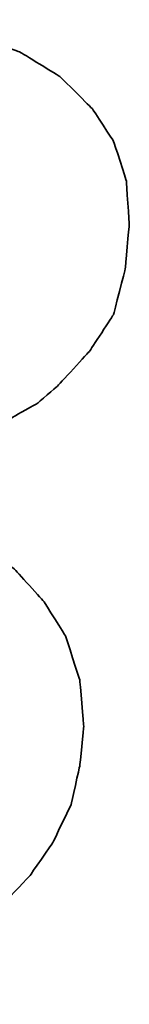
# Model space of a CAD drawing. Header units: millimetres. Extents: x -2774 to 3135, y -1571 to 860.
# Tile 132 of 256: x -2401.915 to -2401.394, y -866.959 to -862.287. Entities that reach past the tile are written whole.
import ezdxf

# ---------------------------------------------------------------- set-up
doc = ezdxf.new("R2010")
doc.units = ezdxf.units.MM
doc.layers.add('DIM', color=4, linetype='CONTINUOUS')
doc.layers.add('layer 1', color=7, linetype='CONTINUOUS')

# ---------------------------------------------------------------- blocks, each defined once
blk = doc.blocks.new('TBI MOTION logo(完整正式版)')
at = {"layer": 'layer 1', "color": 22, "lineweight": 35}
blk.add_open_spline([(-64.65375, -6.863749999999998), (-64.65375, -6.863749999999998), (-64.84375, -7.296249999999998), (-64.84375, -7.296249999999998), (-64.84375, -7.296249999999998), (-64.84375, -7.296249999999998), (-64.86875, -7.34375), (-64.86875, -7.34375), (-64.86875, -7.34375), (-64.86875, -7.34375), (-64.86875, -7.36875), (-64.86875, -7.36875), (-64.86875, -7.36875), (-64.86875, -7.36875), (-65.15375, -7.653749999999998), (-65.15375, -7.653749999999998), (-65.15375, -7.653749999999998), (-65.15375, -7.653749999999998), (-65.17875, -7.653749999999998), (-65.17875, -7.653749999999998), (-65.17875, -7.653749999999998), (-65.17875, -7.653749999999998), (-65.20375, -7.678749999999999), (-65.20375, -7.678749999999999), (-65.20375, -7.678749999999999), (-65.20375, -7.678749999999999), (-65.58875, -7.871249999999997), (-65.58875, -7.871249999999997), (-65.58875, -7.871249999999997), (-65.58875, -7.871249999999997), (-65.63375, -7.871249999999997), (-65.63375, -7.871249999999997), (-65.63375, -7.871249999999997), (-65.63375, -7.871249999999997), (-65.65875, -7.893749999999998), (-65.65875, -7.893749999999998), (-65.65875, -7.893749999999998), (-65.65875, -7.893749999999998), (-66.09375, -7.943749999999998), (-66.09375, -7.943749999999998), (-66.09375, -7.943749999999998), (-66.09375, -7.943749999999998), (-66.11375, -7.943749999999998), (-66.11375, -7.943749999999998), (-66.11375, -7.943749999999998), (-66.11375, -7.943749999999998), (-66.16375, -7.943749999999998), (-66.16375, -7.943749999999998), (-66.16375, -7.943749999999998), (-66.16375, -7.943749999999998), (-66.30875, -7.943749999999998), (-66.30875, -7.943749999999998), (-66.30875, -7.943749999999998), (-66.30875, -7.943749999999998), (-66.69375, -7.943749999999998), (-66.69375, -7.943749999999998), (-66.69375, -7.943749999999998), (-66.69375, -7.943749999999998), (-67.07375, -7.943749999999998), (-67.07375, -7.943749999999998), (-67.07375, -7.943749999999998), (-67.07375, -7.943749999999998), (-67.12375, -7.943749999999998), (-67.12375, -7.943749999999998), (-67.12375, -7.943749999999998), (-67.12375, -7.943749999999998), (-67.12375, -7.966249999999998), (-67.12375, -7.966249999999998), (-67.12375, -7.966249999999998), (-67.12375, -7.966249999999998), (-67.14875, -7.991249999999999), (-67.14875, -7.991249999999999), (-67.14875, -7.991249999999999), (-67.14875, -7.991249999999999), (-67.24375, -8.34875), (-67.24375, -8.34875), (-67.24375, -8.34875), (-67.24375, -8.34875), (-67.31374999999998, -8.68625), (-67.31374999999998, -8.68625), (-67.31374999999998, -8.68625), (-67.31374999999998, -8.68625), (-67.26875, -8.68625), (-67.26875, -8.68625), (-67.26875, -8.68625), (-67.26875, -8.68625), (-67.07375, -8.68625), (-67.07375, -8.68625), (-67.07375, -8.68625), (-67.07375, -8.68625), (-66.54875, -8.68625), (-66.54875, -8.68625), (-66.54875, -8.68625), (-66.54875, -8.68625), (-65.82625, -8.68625), (-65.82625, -8.68625), (-65.82625, -8.68625), (-65.82625, -8.68625), (-65.01375, -8.68625), (-65.01375, -8.68625), (-65.01375, -8.68625), (-65.01375, -8.68625), (-64.05375, -8.68625), (-64.05375, -8.68625), (-64.05375, -8.68625), (-64.05375, -8.68625), (-62.08375, -8.68625), (-62.08375, -8.68625), (-62.08375, -8.68625), (-62.08375, -8.68625), (-60.06875, -8.68625), (-60.06875, -8.68625), (-60.06875, -8.68625), (-60.06875, -8.68625), (-59.10875, -8.68625), (-59.10875, -8.68625), (-59.10875, -8.68625), (-59.10875, -8.68625), (-58.29375, -8.68625), (-58.29375, -8.68625), (-58.29375, -8.68625), (-58.29375, -8.68625), (-57.57374999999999, -8.68625), (-57.57374999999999, -8.68625), (-57.57374999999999, -8.68625), (-57.57374999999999, -8.68625), (-57.04875, -8.68625), (-57.04875, -8.68625), (-57.04875, -8.68625), (-57.04875, -8.68625), (-56.85375, -8.68625), (-56.85375, -8.68625), (-56.85375, -8.68625), (-56.85375, -8.68625), (-56.70875, -8.68625), (-56.70875, -8.68625), (-56.70875, -8.68625), (-56.70875, -8.68625), (-56.61375, -8.68625), (-56.61375, -8.68625), (-56.61375, -8.68625), (-56.61375, -8.68625), (-56.56875, -8.68625), (-56.56875, -8.68625), (-56.56875, -8.68625), (-56.56875, -8.68625), (-55.65375, -8.638749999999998), (-55.65375, -8.638749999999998), (-55.65375, -8.638749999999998), (-55.65375, -8.638749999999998), (-54.76874999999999, -8.51875), (-54.76874999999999, -8.51875), (-54.76874999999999, -8.51875), (-54.76874999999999, -8.51875), (-53.90375, -8.30375), (-53.90375, -8.30375), (-53.90375, -8.30375), (-53.90375, -8.30375), (-53.08875, -8.03875), (-53.08875, -8.03875), (-53.08875, -8.03875), (-53.08875, -8.03875), (-52.34375, -7.653749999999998), (-52.34375, -7.653749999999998), (-52.34375, -7.653749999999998), (-52.34375, -7.653749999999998), (-51.69875, -7.296249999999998), (-51.69875, -7.296249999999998), (-51.69875, -7.296249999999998), (-51.69875, -7.296249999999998), (-51.21875, -6.911249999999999), (-51.21875, -6.911249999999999), (-51.21875, -6.911249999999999), (-51.21875, -6.911249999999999), (-50.83375, -6.50375), (-50.83375, -6.50375), (-50.83375, -6.50375), (-50.83375, -6.50375), (-50.44875, -5.94875), (-50.44875, -5.94875), (-50.44875, -5.94875), (-50.44875, -5.94875), (-50.13875, -5.303749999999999), (-50.13875, -5.303749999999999), (-50.13875, -5.303749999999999), (-50.13875, -5.303749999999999), (-49.99375, -4.653749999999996), (-49.99375, -4.653749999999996), (-49.99375, -4.653749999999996), (-49.99375, -4.653749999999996), (-49.92375, -3.98375), (-49.92375, -3.98375), (-49.92375, -3.98375), (-49.92375, -3.98375), (-49.99375, -3.19374), (-49.99375, -3.19374), (-49.99375, -3.19374), (-49.99375, -3.19374), (-50.23374, -2.44874), (-50.23374, -2.44874), (-50.23374, -2.44874), (-50.23374, -2.44874), (-50.59375, -1.87374), (-50.59375, -1.87374), (-50.59375, -1.87374), (-50.59375, -1.87374), (-51.09875, -1.31874), (-51.09875, -1.31874), (-51.09875, -1.31874), (-51.09875, -1.31874), (-51.74375, -0.81875), (-51.74375, -0.81875), (-51.74375, -0.81875), (-51.74375, -0.81875), (-52.53875, -0.48125), (-52.53875, -0.48125), (-52.53875, -0.48125), (-52.53875, -0.48125), (-53.47375, -0.21875), (-53.47375, -0.21875), (-53.47375, -0.21875), (-53.47375, -0.21875), (-54.52875, -0.04874), (-54.52875, -0.04874), (-54.52875, -0.04874), (-54.52875, -0.04874), (-55.65375, 0.12125), (-55.65375, 0.12125), (-55.65375, 0.12125), (-55.65375, 0.12125), (-54.50375, 0.28624), (-54.50375, 0.28624), (-54.50375, 0.28624), (-54.50375, 0.28624), (-53.83375, 0.38124), (-53.83375, 0.38124), (-53.83375, 0.38124), (-53.83375, 0.38124), (-53.18375, 0.50125), (-53.18375, 0.50125), (-53.18375, 0.50125), (-53.18375, 0.50125), (-52.55875, 0.6687400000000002), (-52.55875, 0.6687400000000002), (-52.55875, 0.6687400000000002), (-52.55875, 0.6687400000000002), (-52.03375, 0.86124), (-52.03375, 0.86124), (-52.03375, 0.86124), (-52.03375, 0.86124), (-51.50374, 1.031239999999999), (-51.50374, 1.031239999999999), (-51.50374, 1.031239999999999), (-51.50374, 1.031239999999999), (-51.09875, 1.271249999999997), (-51.09875, 1.271249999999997), (-51.09875, 1.271249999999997), (-51.09875, 1.271249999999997), (-50.71374999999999, 1.48624), (-50.71374999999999, 1.48624), (-50.71374999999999, 1.48624), (-50.71374999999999, 1.48624), (-50.37625, 1.77625), (-50.37625, 1.77625), (-50.37625, 1.77625), (-50.37625, 1.77625), (-49.82375, 2.37625), (-49.82375, 2.37625), (-49.82375, 2.37625), (-49.82375, 2.37625), (-49.41875, 2.996249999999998), (-49.41875, 2.996249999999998), (-49.41875, 2.996249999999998), (-49.41875, 2.996249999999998), (-49.22375, 3.766249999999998), (-49.22375, 3.766249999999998), (-49.22375, 3.766249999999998), (-49.22375, 3.766249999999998), (-49.15375, 4.50874), (-49.15375, 4.50874), (-49.15375, 4.50874), (-49.15375, 4.50874), (-49.20374999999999, 5.251249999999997), (-49.20374999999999, 5.251249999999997), (-49.20374999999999, 5.251249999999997), (-49.20374999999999, 5.251249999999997), (-49.41875, 5.926249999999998), (-49.41875, 5.926249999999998), (-49.41875, 5.926249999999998), (-49.41875, 5.926249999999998), (-49.77875, 6.47625), (-49.77875, 6.47625), (-49.77875, 6.47625), (-49.77875, 6.47625), (-50.33125, 7.026239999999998), (-50.33125, 7.026239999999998), (-50.33125, 7.026239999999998), (-50.33125, 7.026239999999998), (-51.00125, 7.43625), (-51.00125, 7.43625), (-51.00125, 7.43625), (-51.00125, 7.43625), (-51.79375, 7.72625), (-51.79375, 7.72625), (-51.79375, 7.72625), (-51.79375, 7.72625), (-52.72874999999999, 7.891239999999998), (-52.72874999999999, 7.891239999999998), (-52.72874999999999, 7.891239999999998), (-52.72874999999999, 7.891239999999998), (-53.83375, 7.98625), (-53.83375, 7.98625), (-53.83375, 7.98625), (-53.83375, 7.98625), (-53.92875, 7.98625), (-53.92875, 7.98625), (-53.92875, 7.98625), (-53.92875, 7.98625), (-54.26375, 7.98625), (-54.26375, 7.98625), (-54.26375, 7.98625), (-54.26375, 7.98625), (-54.74375, 7.98625), (-54.74375, 7.98625), (-54.74375, 7.98625), (-54.74375, 7.98625), (-55.36875, 7.98625), (-55.36875, 7.98625), (-55.36875, 7.98625), (-55.36875, 7.98625), (-56.13375, 7.98625), (-56.13375, 7.98625), (-56.13375, 7.98625), (-56.13375, 7.98625), (-56.94874999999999, 7.98625), (-56.94874999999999, 7.98625), (-56.94874999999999, 7.98625), (-56.94874999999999, 7.98625), (-58.77625, 7.98625), (-58.77625, 7.98625), (-58.77625, 7.98625), (-58.77625, 7.98625), (-60.59875, 7.98625), (-60.59875, 7.98625), (-60.59875, 7.98625), (-60.59875, 7.98625), (-61.41375, 7.98625), (-61.41375, 7.98625), (-61.41375, 7.98625), (-61.41375, 7.98625), (-62.17875, 7.98625), (-62.17875, 7.98625), (-62.17875, 7.98625), (-62.17875, 7.98625), (-62.80375, 7.98625), (-62.80375, 7.98625), (-62.80375, 7.98625), (-62.80375, 7.98625), (-63.30625, 7.98625), (-63.30625, 7.98625), (-63.30625, 7.98625), (-63.30625, 7.98625), (-63.57375, 7.98625), (-63.57375, 7.98625), (-63.57375, 7.98625), (-63.57375, 7.98625), (-63.57375, 7.96375), (-63.57375, 7.96375), (-63.57375, 7.96375), (-63.57375, 7.96375), (-63.59875, 7.94125), (-63.59875, 7.94125), (-63.59875, 7.94125), (-63.59875, 7.94125), (-63.69375, 7.55625), (-63.69375, 7.55625), (-63.69375, 7.55625), (-63.69375, 7.55625), (-63.76375, 7.246239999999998), (-63.76375, 7.246239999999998), (-63.76375, 7.246239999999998), (-63.76375, 7.246239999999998), (-63.23875000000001, 7.246239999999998), (-63.23875000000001, 7.246239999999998), (-63.23875000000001, 7.246239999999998), (-63.23875000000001, 7.246239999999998), (-62.75875, 7.246239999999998), (-62.75875, 7.246239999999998), (-62.75875, 7.246239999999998), (-62.75875, 7.246239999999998), (-62.61124999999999, 7.246239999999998), (-62.61124999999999, 7.246239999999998), (-62.61124999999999, 7.246239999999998), (-62.61124999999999, 7.246239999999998), (-62.56624999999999, 7.246239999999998), (-62.56624999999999, 7.246239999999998), (-62.56624999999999, 7.246239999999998), (-62.56624999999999, 7.246239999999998), (-62.22875, 7.246239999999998), (-62.22875, 7.246239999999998), (-62.22875, 7.246239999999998), (-62.22875, 7.246239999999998), (-62.20375, 7.246239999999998), (-62.20375, 7.246239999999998), (-62.20375, 7.246239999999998), (-62.20375, 7.246239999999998), (-62.17875, 7.21875), (-62.17875, 7.21875), (-62.17875, 7.21875), (-62.17875, 7.21875), (-61.96374999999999, 7.171249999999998), (-61.96374999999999, 7.171249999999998), (-61.96374999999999, 7.171249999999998), (-61.96374999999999, 7.171249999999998), (-61.72375, 7.126239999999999), (-61.72375, 7.126239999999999), (-61.72375, 7.126239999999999), (-61.72375, 7.126239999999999), (-61.70374999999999, 7.126239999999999), (-61.70374999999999, 7.126239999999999), (-61.70374999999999, 7.126239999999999), (-61.70374999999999, 7.126239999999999), (-61.55875, 7.076239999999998), (-61.55875, 7.076239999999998), (-61.55875, 7.076239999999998), (-61.55875, 7.076239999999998), (-61.50875, 7.076239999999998), (-61.50875, 7.076239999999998), (-61.50875, 7.076239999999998), (-61.50875, 7.076239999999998), (-61.48375, 7.026239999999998), (-61.48375, 7.026239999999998), (-61.48375, 7.026239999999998), (-61.48375, 7.026239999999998), (-61.31875, 6.83375), (-61.31875, 6.83375), (-61.31875, 6.83375), (-61.31875, 6.83375), (-61.29375, 6.81125), (-61.29375, 6.81125), (-61.29375, 6.81125), (-61.29375, 6.81125), (-61.29375, 6.786249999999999), (-61.29375, 6.786249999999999), (-61.29375, 6.786249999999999), (-61.29375, 6.786249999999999), (-61.19875, 6.50124), (-61.19875, 6.50124), (-61.19875, 6.50124), (-61.19875, 6.50124), (-61.17375, 6.45124), (-61.17375, 6.45124), (-61.17375, 6.45124), (-61.17375, 6.45124), (-61.19875, 6.40625), (-61.19875, 6.40625), (-61.19875, 6.40625), (-61.19875, 6.40625), (-61.26875, 5.99624), (-61.26875, 5.99624), (-61.26875, 5.99624), (-61.26875, 5.99624), (-61.26875, 5.85125), (-61.26875, 5.85125), (-61.26875, 5.85125), (-61.26875, 5.85125), (-61.26875, 5.826249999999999), (-61.26875, 5.826249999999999), (-61.26875, 5.826249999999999), (-61.26875, 5.826249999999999), (-61.29375, 5.80625), (-61.29375, 5.80625), (-61.29375, 5.80625), (-61.29375, 5.80625), (-61.34125, 5.661249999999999), (-61.34125, 5.661249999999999), (-61.34125, 5.661249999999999), (-61.34125, 5.661249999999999), (-61.41375, 5.44625), (-61.41375, 5.44625), (-61.41375, 5.44625), (-61.41375, 5.44625), (-61.48375, 5.15625), (-61.48375, 5.15625), (-61.48375, 5.15625), (-61.48375, 5.15625), (-61.58375, 4.82124), (-61.58375, 4.82124), (-61.58375, 4.82124), (-61.58375, 4.82124), (-61.79875, 4.00375), (-61.79875, 4.00375), (-61.79875, 4.00375), (-61.79875, 4.00375), (-62.05875, 2.996249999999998), (-62.05875, 2.996249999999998), (-62.05875, 2.996249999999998), (-62.05875, 2.996249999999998), (-62.34875, 1.916249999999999), (-62.34875, 1.916249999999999), (-62.34875, 1.916249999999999), (-62.34875, 1.916249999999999), (-62.97375, -0.4112399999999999), (-62.97375, -0.4112399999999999), (-62.97375, -0.4112399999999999), (-62.97375, -0.4112399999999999), (-63.59875, -2.75875), (-63.59875, -2.75875), (-63.59875, -2.75875), (-63.59875, -2.75875), (-63.88374999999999, -3.863739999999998), (-63.88374999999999, -3.863739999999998), (-63.88374999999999, -3.863739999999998), (-63.88374999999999, -3.863739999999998), (-64.14875, -4.823739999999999), (-64.14875, -4.823739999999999), (-64.14875, -4.823739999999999), (-64.14875, -4.823739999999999), (-64.36375, -5.64125), (-64.36375, -5.64125), (-64.36375, -5.64125), (-64.36375, -5.64125), (-64.43625, -5.97625), (-64.43625, -5.97625), (-64.43625, -5.97625), (-64.43625, -5.97625), (-64.50875, -6.286249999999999), (-64.50875, -6.286249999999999), (-64.50875, -6.286249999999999), (-64.50875, -6.286249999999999), (-64.50875, -6.308749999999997), (-64.50875, -6.308749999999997), (-64.50875, -6.308749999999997), (-64.50875, -6.308749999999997), (-64.57875, -6.50375), (-64.57875, -6.50375), (-64.57875, -6.50375), (-64.57875, -6.50375), (-64.62875, -6.69625), (-64.62875, -6.69625), (-64.62875, -6.69625), (-64.62875, -6.69625), (-64.62875, -6.768749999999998), (-64.62875, -6.768749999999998), (-64.62875, -6.768749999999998), (-64.62875, -6.768749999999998), (-64.62875, -6.813749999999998), (-64.62875, -6.813749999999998), (-64.62875, -6.813749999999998), (-64.62875, -6.813749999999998), (-64.62875, -6.83875), (-64.62875, -6.83875), (-64.62875, -6.83875), (-64.62875, -6.83875), (-64.65375, -6.863749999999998), (-64.65375, -6.863749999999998)], degree=3, knots=[0, 0, 0, 0, 0.0071942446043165, 0.0071942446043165, 0.0071942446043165, 0.0071942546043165, 0.0143884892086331, 0.0143884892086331, 0.0143884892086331, 0.0143884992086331, 0.0215827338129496, 0.0215827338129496, 0.0215827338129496, 0.0215827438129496, 0.0287769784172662, 0.0287769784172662, 0.0287769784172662, 0.0287769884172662, 0.0359712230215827, 0.0359712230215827, 0.0359712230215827, 0.0359712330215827, 0.0431654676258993, 0.0431654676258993, 0.0431654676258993, 0.0431654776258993, 0.0503597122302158, 0.0503597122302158, 0.0503597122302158, 0.0503597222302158, 0.0575539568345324, 0.0575539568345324, 0.0575539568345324, 0.0575539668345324, 0.0647482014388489, 0.0647482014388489, 0.0647482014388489, 0.0647482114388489, 0.0719424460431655, 0.0719424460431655, 0.0719424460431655, 0.0719424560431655, 0.079136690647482, 0.079136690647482, 0.079136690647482, 0.079136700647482, 0.0863309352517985, 0.0863309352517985, 0.0863309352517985, 0.0863309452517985, 0.0935251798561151, 0.0935251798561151, 0.0935251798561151, 0.0935251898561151, 0.1007194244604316, 0.1007194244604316, 0.1007194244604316, 0.1007194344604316, 0.1079136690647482, 0.1079136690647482, 0.1079136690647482, 0.1079136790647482, 0.1151079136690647, 0.1151079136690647, 0.1151079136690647, 0.1151079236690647, 0.1223021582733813, 0.1223021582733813, 0.1223021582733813, 0.1223021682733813, 0.1294964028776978, 0.1294964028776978, 0.1294964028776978, 0.1294964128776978, 0.1366906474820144, 0.1366906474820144, 0.1366906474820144, 0.1366906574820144, 0.1438848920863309, 0.1438848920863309, 0.1438848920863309, 0.1438849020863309, 0.1510791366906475, 0.1510791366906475, 0.1510791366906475, 0.1510791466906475, 0.158273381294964, 0.158273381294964, 0.158273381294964, 0.158273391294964, 0.1654676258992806, 0.1654676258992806, 0.1654676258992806, 0.1654676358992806, 0.1726618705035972, 0.1726618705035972, 0.1726618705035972, 0.1726618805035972, 0.1798561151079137, 0.1798561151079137, 0.1798561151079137, 0.1798561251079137, 0.1870503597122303, 0.1870503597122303, 0.1870503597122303, 0.1870503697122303, 0.1942446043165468, 0.1942446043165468, 0.1942446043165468, 0.1942446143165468, 0.2014388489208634, 0.2014388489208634, 0.2014388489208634, 0.2014388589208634, 0.2086330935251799, 0.2086330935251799, 0.2086330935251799, 0.2086331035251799, 0.2158273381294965, 0.2158273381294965, 0.2158273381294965, 0.2158273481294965, 0.2230215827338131, 0.2230215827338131, 0.2230215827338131, 0.2230215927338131, 0.2302158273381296, 0.2302158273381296, 0.2302158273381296, 0.2302158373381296, 0.2374100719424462, 0.2374100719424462, 0.2374100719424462, 0.2374100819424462, 0.2446043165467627, 0.2446043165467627, 0.2446043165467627, 0.2446043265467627, 0.2517985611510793, 0.2517985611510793, 0.2517985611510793, 0.2517985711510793, 0.2589928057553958, 0.2589928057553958, 0.2589928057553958, 0.2589928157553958, 0.2661870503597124, 0.2661870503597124, 0.2661870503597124, 0.2661870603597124, 0.273381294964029, 0.273381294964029, 0.273381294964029, 0.273381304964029, 0.2805755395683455, 0.2805755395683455, 0.2805755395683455, 0.2805755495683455, 0.2877697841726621, 0.2877697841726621, 0.2877697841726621, 0.2877697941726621, 0.2949640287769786, 0.2949640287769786, 0.2949640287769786, 0.2949640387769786, 0.3021582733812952, 0.3021582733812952, 0.3021582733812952, 0.3021582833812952, 0.3093525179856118, 0.3093525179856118, 0.3093525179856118, 0.3093525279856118, 0.3165467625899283, 0.3165467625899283, 0.3165467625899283, 0.3165467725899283, 0.3237410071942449, 0.3237410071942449, 0.3237410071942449, 0.3237410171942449, 0.3309352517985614, 0.3309352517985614, 0.3309352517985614, 0.3309352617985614, 0.338129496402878, 0.338129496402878, 0.338129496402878, 0.338129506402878, 0.3453237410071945, 0.3453237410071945, 0.3453237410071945, 0.3453237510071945, 0.3525179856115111, 0.3525179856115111, 0.3525179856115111, 0.3525179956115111, 0.3597122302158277, 0.3597122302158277, 0.3597122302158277, 0.3597122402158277, 0.3669064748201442, 0.3669064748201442, 0.3669064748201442, 0.3669064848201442, 0.3741007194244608, 0.3741007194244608, 0.3741007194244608, 0.3741007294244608, 0.3812949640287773, 0.3812949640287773, 0.3812949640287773, 0.3812949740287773, 0.3884892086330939, 0.3884892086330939, 0.3884892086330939, 0.3884892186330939, 0.3956834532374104, 0.3956834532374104, 0.3956834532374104, 0.3956834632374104, 0.4028776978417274, 0.4028776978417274, 0.4028776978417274, 0.4028777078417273, 0.4100719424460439, 0.4100719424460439, 0.4100719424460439, 0.4100719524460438, 0.4172661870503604, 0.4172661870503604, 0.4172661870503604, 0.4172661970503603, 0.4244604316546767, 0.4244604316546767, 0.4244604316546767, 0.4244604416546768, 0.4316546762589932, 0.4316546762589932, 0.4316546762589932, 0.4316546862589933, 0.4388489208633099, 0.4388489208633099, 0.4388489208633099, 0.4388489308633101, 0.4460431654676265, 0.4460431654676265, 0.4460431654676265, 0.4460431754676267, 0.453237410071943, 0.453237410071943, 0.453237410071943, 0.4532374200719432, 0.4604316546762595, 0.4604316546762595, 0.4604316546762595, 0.4604316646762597, 0.467625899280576, 0.467625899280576, 0.467625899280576, 0.467625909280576, 0.4748201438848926, 0.4748201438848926, 0.4748201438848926, 0.4748201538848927, 0.4820143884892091, 0.4820143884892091, 0.4820143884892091, 0.4820143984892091, 0.4892086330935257, 0.4892086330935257, 0.4892086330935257, 0.4892086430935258, 0.4964028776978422, 0.4964028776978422, 0.4964028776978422, 0.4964028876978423, 0.5035971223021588, 0.5035971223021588, 0.5035971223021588, 0.5035971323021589, 0.5107913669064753, 0.5107913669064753, 0.5107913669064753, 0.5107913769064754, 0.5179856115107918, 0.5179856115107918, 0.5179856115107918, 0.5179856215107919, 0.5251798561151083, 0.5251798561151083, 0.5251798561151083, 0.5251798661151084, 0.5323741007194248, 0.5323741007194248, 0.5323741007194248, 0.5323741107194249, 0.5395683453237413, 0.5395683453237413, 0.5395683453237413, 0.5395683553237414, 0.5467625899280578, 0.5467625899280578, 0.5467625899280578, 0.5467625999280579, 0.5539568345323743, 0.5539568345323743, 0.5539568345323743, 0.5539568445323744, 0.5611510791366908, 0.5611510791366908, 0.5611510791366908, 0.5611510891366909, 0.5683453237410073, 0.5683453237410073, 0.5683453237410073, 0.5683453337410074, 0.5755395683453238, 0.5755395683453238, 0.5755395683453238, 0.5755395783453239, 0.5827338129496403, 0.5827338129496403, 0.5827338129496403, 0.5827338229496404, 0.5899280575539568, 0.5899280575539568, 0.5899280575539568, 0.5899280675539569, 0.5971223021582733, 0.5971223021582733, 0.5971223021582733, 0.5971223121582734, 0.60431654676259, 0.60431654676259, 0.60431654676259, 0.6043165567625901, 0.6115107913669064, 0.6115107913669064, 0.6115107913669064, 0.6115108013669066, 0.618705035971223, 0.618705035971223, 0.618705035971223, 0.6187050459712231, 0.6258992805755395, 0.6258992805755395, 0.6258992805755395, 0.6258992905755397, 0.633093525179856, 0.633093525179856, 0.633093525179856, 0.6330935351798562, 0.6402877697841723, 0.6402877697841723, 0.6402877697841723, 0.6402877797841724, 0.6474820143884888, 0.6474820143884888, 0.6474820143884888, 0.6474820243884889, 0.6546762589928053, 0.6546762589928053, 0.6546762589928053, 0.6546762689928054, 0.6618705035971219, 0.6618705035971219, 0.6618705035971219, 0.6618705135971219, 0.6690647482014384, 0.6690647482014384, 0.6690647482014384, 0.6690647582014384, 0.6762589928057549, 0.6762589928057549, 0.6762589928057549, 0.6762590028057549, 0.6834532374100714, 0.6834532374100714, 0.6834532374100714, 0.6834532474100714, 0.6906474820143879, 0.6906474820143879, 0.6906474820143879, 0.6906474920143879, 0.6978417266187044, 0.6978417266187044, 0.6978417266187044, 0.6978417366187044, 0.7050359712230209, 0.7050359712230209, 0.7050359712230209, 0.7050359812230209, 0.7122302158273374, 0.7122302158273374, 0.7122302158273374, 0.7122302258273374, 0.7194244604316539, 0.7194244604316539, 0.7194244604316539, 0.7194244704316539, 0.7266187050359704, 0.7266187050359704, 0.7266187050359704, 0.7266187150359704, 0.7338129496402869, 0.7338129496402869, 0.7338129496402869, 0.7338129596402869, 0.7410071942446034, 0.7410071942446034, 0.7410071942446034, 0.7410072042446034, 0.7482014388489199, 0.7482014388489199, 0.7482014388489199, 0.7482014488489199, 0.7553956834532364, 0.7553956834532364, 0.7553956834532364, 0.7553956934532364, 0.7625899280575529, 0.7625899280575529, 0.7625899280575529, 0.7625899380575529, 0.7697841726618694, 0.7697841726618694, 0.7697841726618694, 0.7697841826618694, 0.7769784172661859, 0.7769784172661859, 0.7769784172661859, 0.7769784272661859, 0.7841726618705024, 0.7841726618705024, 0.7841726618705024, 0.7841726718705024, 0.7913669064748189, 0.7913669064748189, 0.7913669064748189, 0.7913669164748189, 0.7985611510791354, 0.7985611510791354, 0.7985611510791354, 0.7985611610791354, 0.8057553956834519, 0.8057553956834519, 0.8057553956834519, 0.8057554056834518, 0.8129496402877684, 0.8129496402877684, 0.8129496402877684, 0.8129496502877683, 0.8201438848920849, 0.8201438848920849, 0.8201438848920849, 0.820143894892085, 0.8273381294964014, 0.8273381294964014, 0.8273381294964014, 0.8273381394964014, 0.8345323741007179, 0.8345323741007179, 0.8345323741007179, 0.834532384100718, 0.8417266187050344, 0.8417266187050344, 0.8417266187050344, 0.8417266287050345, 0.8489208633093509, 0.8489208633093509, 0.8489208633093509, 0.848920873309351, 0.8561151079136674, 0.8561151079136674, 0.8561151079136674, 0.8561151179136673, 0.8633093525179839, 0.8633093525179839, 0.8633093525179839, 0.8633093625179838, 0.8705035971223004, 0.8705035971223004, 0.8705035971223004, 0.8705036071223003, 0.8776978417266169, 0.8776978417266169, 0.8776978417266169, 0.8776978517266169, 0.8848920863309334, 0.8848920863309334, 0.8848920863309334, 0.8848920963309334, 0.8920863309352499, 0.8920863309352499, 0.8920863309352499, 0.8920863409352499, 0.8992805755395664, 0.8992805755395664, 0.8992805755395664, 0.8992805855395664, 0.9064748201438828, 0.9064748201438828, 0.9064748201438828, 0.9064748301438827, 0.9136690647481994, 0.9136690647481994, 0.9136690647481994, 0.9136690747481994, 0.920863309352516, 0.920863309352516, 0.920863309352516, 0.920863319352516, 0.9280575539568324, 0.9280575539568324, 0.9280575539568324, 0.9280575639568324, 0.9352517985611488, 0.9352517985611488, 0.9352517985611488, 0.9352518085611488, 0.9424460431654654, 0.9424460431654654, 0.9424460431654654, 0.9424460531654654, 0.949640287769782, 0.949640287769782, 0.949640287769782, 0.949640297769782, 0.9568345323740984, 0.9568345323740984, 0.9568345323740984, 0.9568345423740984, 0.9640287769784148, 0.9640287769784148, 0.9640287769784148, 0.9640287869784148, 0.9712230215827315, 0.9712230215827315, 0.9712230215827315, 0.9712230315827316, 0.9784172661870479, 0.9784172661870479, 0.9784172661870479, 0.978417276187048, 0.9856115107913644, 0.9856115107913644, 0.9856115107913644, 0.9856115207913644, 0.9928057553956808, 0.9928057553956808, 0.9928057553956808, 0.9928057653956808, 1, 1, 1, 1], dxfattribs=at)

msp = doc.modelspace()

# ---------------------------------------------------------------- block references
at = {"layer": 'DIM', "color": 7, "xscale": 0.2802190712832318, "yscale": 0.2802190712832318, "zscale": 0.2802190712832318}
msp.add_blockref('TBI MOTION logo(完整正式版)', (-2387.620633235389, -864.5249034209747), dxfattribs=at)

doc.saveas('drawing.dxf')
